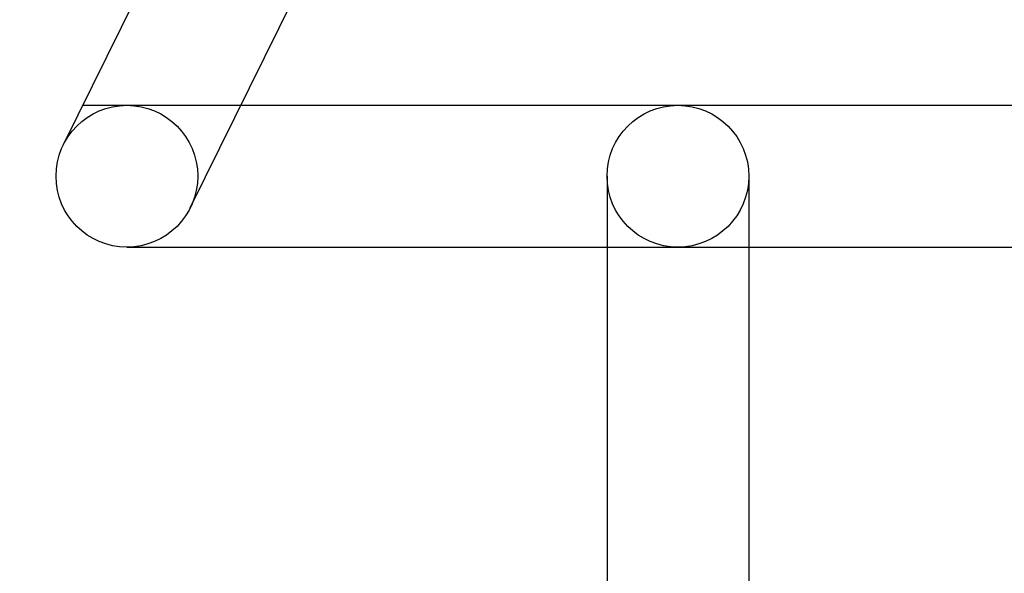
# Model space of a CAD drawing. Header units: inches. Extents: x -9715 to 27308, y -24775 to -3453.
# Tile 43 of 196: x 6627 to 6649, y -21094 to -21082. Entities that reach past the tile are written whole.
import ezdxf

# ---------------------------------------------------------------- set-up
doc = ezdxf.new("R2010")
doc.units = ezdxf.units.IN
doc.header["$MEASUREMENT"] = 0
doc.layers.get('DEFPOINTS').update_dxf_attribs({"color": 11})
doc.layers.add('S-ANNO-TEXT', color=2, linetype='Continuous')
doc.layers.add('S-DOOR-CHAIN', color=2, linetype='Continuous')
doc.styles.add('DIM', font='ROMANS.shx', dxfattribs={"width": 0.8})
doc.dimstyles.new('DIM-16', dxfattribs={"dimscale": 0, "dimtxt": 6, "dimasz": 6, "dimexe": 3, "dimexo": 3, "dimgap": 3, "dimtad": 1, "dimdec": 1, "dimzin": 3, "dimdsep": 46, "dimlunit": 4, "dimtxsty": 'DIM', "dimcen": 0, "dimdle": 0.0625, "dimclrd": 256, "dimclre": 256, "dimclrt": 2, "dimazin": 0, "dimtfac": 1, "dimtdec": 1, "dimtmove": 1, "dimatfit": 0, "dimfxl": 0.0625, "dimfrac": 2, "dimtolj": 1, "dimtzin": 0, "dimarcsym": 0})

# ---------------------------------------------------------------- blocks, each defined once
blk = doc.blocks.new('*D1272')
at = {"layer": 'DEFPOINTS', "color": 0, "transparency": 16777216}
for p in [(6670.08, -21099.528), (6617.977, -21111.528), (6642.33, -21111.528)]:
    blk.add_point(p, dxfattribs=at)
at = {"layer": 'S-ANNO-TEXT', "lineweight": -2, "transparency": 16777216}
for p, q in [((6617.977, -21091.528), (6617.977, -21083.528)), ((6667.08, -21099.528), (6614.977, -21099.528)), ((6617.977, -21099.528), (6617.977, -21111.528)), ((6617.977, -21099.528), (6617.977, -21111.528)), ((6639.33, -21111.528), (6614.977, -21111.528)), ((6617.977, -21130.63), (6617.977, -21111.528)), ((6617.977, -21119.528), (6617.977, -21127.528))]:
    blk.add_line(p, q, dxfattribs=at)
at = {"layer": 'S-ANNO-TEXT', "transparency": 16777216}
for points in [[(6616.643, -21091.528), (6619.31, -21091.528), (6617.977, -21099.528)], [(6616.643, -21119.528), (6619.31, -21119.528), (6617.977, -21111.528)]]:
    blk.add_solid(points, dxfattribs=at)
at = {"layer": 'S-ANNO-TEXT', "color": 2, "transparency": 16777216, "insert": (6617.977, -21144.583), "char_height": 8, "attachment_point": 5, "rotation": 90, "style": 'DIM'}
blk.add_mtext('\\A1;1\'-0"\\P(TYP.)', dxfattribs=at)

msp = doc.modelspace()

# ---------------------------------------------------------------- linework, layer by layer
at = {"layer": 'S-DOOR-CHAIN'}
for p, q in [((6628.24666, -21085.00336, 41.66667), (6632.54273, -21076.29778, 41.66667)), ((6631.00779, -21086.38393, 41.66667), (6635.30386, -21077.67834, 41.66667)), ((6628.67328, -21084.15013, 41.66667), (6951.9082, -21084.15013, 41.66667)), ((6640.08371, -21085.69365, 41.66667), (6640.08371, -21196.27573, 41.66667)), ((6643.17075, -21085.69365, 41.66667), (6643.17075, -21196.27573, 41.66667)), ((6629.62723, -21087.23717, 41.66667), (7702.20087, -21087.23717, 41.66667))]:
    msp.add_line(p, q, dxfattribs=at)
for centre in [(6629.62723, -21085.69365, 41.66667), (6641.62723, -21085.69365, 41.66667)]:
    msp.add_circle(centre, 1.54352, dxfattribs=at)

# ---------------------------------------------------------------- dimensions: what is measured, and where the dimension line sits
at = {"layer": 'S-ANNO-TEXT'}
dim = msp.add_linear_dim(base=(6617.97661, -21111.52841, 41.66667), p1=(6670.08033, -21099.52841, 41.66667), p2=(6642.33033, -21111.52841, 41.66667), angle=90, text='<>\\P(TYP.)', dimstyle='DIM-16', override={"dimscale": 1, "dimtxt": 8, "dimasz": 8, "dimgap": 1, "dimtad": 0, "dimdle": 1, "dimfrac": 1}, dxfattribs=at)
dim.commit()
dim.dimension.update_dxf_attribs({"geometry": '*D1272', "text_midpoint": (6622.76192, -21144.58262, 41.66667), "dimtype": 160})

doc.saveas('drawing.dxf')
